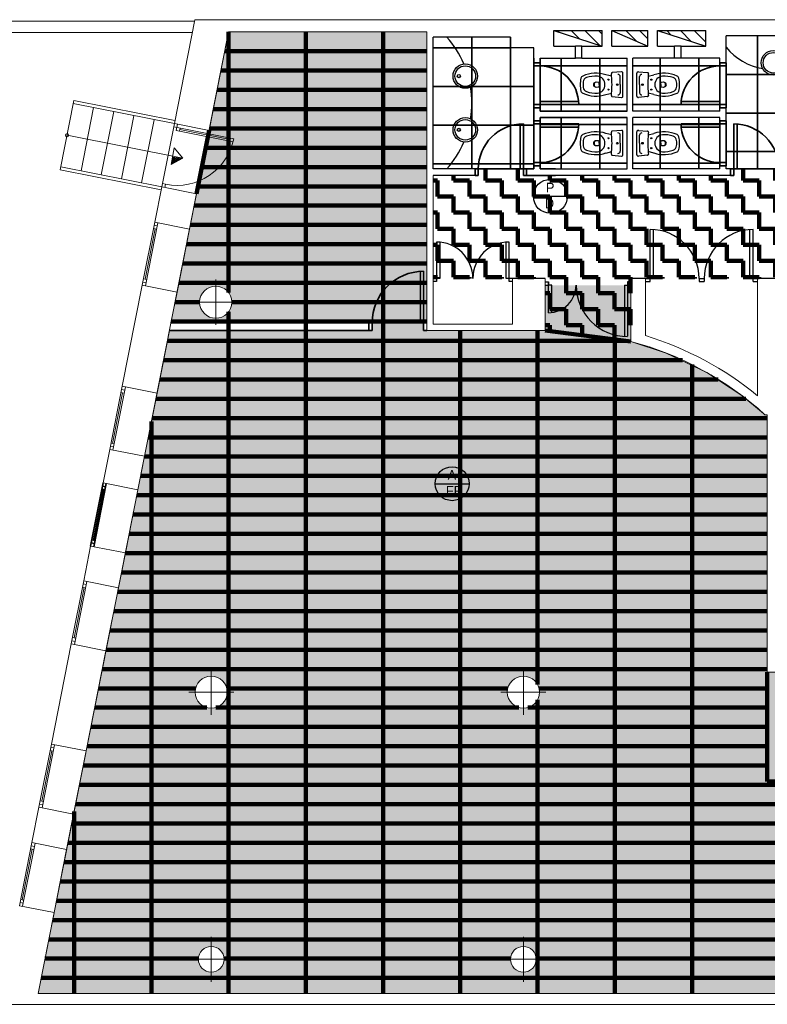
# Model space of a CAD drawing. Header units: metres. Extents: x -1 to 427, y -6 to 39.
# Tile 3 of 11: x 398 to 410, y 13 to 28. Entities that reach past the tile are written whole.
import ezdxf

# ---------------------------------------------------------------- set-up
doc = ezdxf.new("R2010")
doc.units = ezdxf.units.M
doc.linetypes.add('CONTINUA', pattern=[0])
for name, color, linetype, lineweight in [('P1  SOSTRE ENDERROCAT', 7, 'CONTINUA', 25), ('P1 MURS ACTUAL', 7, 'CONTINUA', 25), ('P1 MURS ENDERROCAT', 7, 'CONTINUA', 25), ('P1 PAVIMENT ENDERROCS', 7, 'CONTINUA', 25)]:
    doc.layers.add(name, color=color, linetype=linetype, lineweight=lineweight)
doc.styles.add('Century Gothic', font='txt')
pattern_1 = [(135, (0, 0), (-0.21213203, -0.21213203), []), (135, (-0.10607, -0.10607), (-0.21213203, -0.21213203), [])]

# ---------------------------------------------------------------- blocks, each defined once
blk = doc.blocks.new('OBJETO_COMPLEJO_0')
at = {"layer": 'P1 MURS ACTUAL', "lineweight": 13, "transparency": 33554687}
for start, end in [(0, 180), (180, 0)]:
    blk.add_arc((398.747, 26.453), 0.025, start, end, dxfattribs=at)

msp = doc.modelspace()

# ---------------------------------------------------------------- hatches: boundary and pattern name
at = {"layer": 'P1  SOSTRE ENDERROCAT', "linetype": 'CONTINUA', "lineweight": 200, "transparency": 33554687}
h = msp.add_hatch(dxfattribs=at)
h.set_pattern_fill('TRAMA', color=41, scale=0.25, style=0, pattern_type=2)
h.set_pattern_definition([(0, (0.5, 0.5), (0.25, 0.25), [0.25, -0.25]), (90, (0.5, 0.5), (-0.25, 0.25), [0.25, -0.25])])
h.paths.add_polyline_path([(409.066, 25.929), (409.066, 25.829), (405.887, 25.829), (405.887, 25.929), (405.087, 25.929), (405.087, 25.829), (404.437, 25.829), (404.437, 24.229), (406.177, 24.229), (406.177, 23.419), (407.507, 23.249), (407.507, 24.227), (407.509, 24.227), (407.509, 24.229), (410.427, 24.229), (410.427, 24.729), (410.84, 24.729), (410.84, 24.309), (417.447, 24.309), (417.447, 24.239), (418.947, 24.239), (418.947, 24.229), (419.747, 24.229), (419.747, 24.239), (419.747, 24.229), (420.547, 24.229), (420.547, 24.239), (421.327, 24.239), (421.327, 24.309), (421.337, 24.309), (421.337, 25.889), (416.927, 25.889), (416.927, 26.039), (415.947, 26.039), (415.947, 25.889), (415.777, 25.889), (415.777, 25.989), (410.827, 25.989), (410.827, 25.729), (410.677, 25.729), (410.677, 25.829), (409.866, 25.829), (409.866, 25.929), (408.987, 25.929)], flags=0)
at = {"layer": 'P1 MURS ACTUAL', "transparency": 33554687}
h = msp.add_hatch(dxfattribs=at)
h.set_pattern_fill('RAYADO_1', color=256, scale=0.1, angle=45, style=0, pattern_type=2)
h.set_pattern_definition(pattern_1)
h.paths.add_polyline_path([(407.061, 27.838), (407.061, 28.078), (406.311, 28.078)], flags=0)
h = msp.add_hatch(dxfattribs=at)
h.set_pattern_fill('RAYADO_1', color=256, scale=0.1, angle=45, style=0, pattern_type=2)
h.set_pattern_definition(pattern_1)
h.paths.add_polyline_path([(407.211, 28.078), (407.771, 27.838), (407.771, 28.078)], flags=0)
h = msp.add_hatch(dxfattribs=at)
h.set_pattern_fill('RAYADO_1', color=256, scale=0.1, angle=45, style=0, pattern_type=2)
h.set_pattern_definition(pattern_1)
h.paths.add_polyline_path([(407.921, 28.078), (408.671, 27.838), (408.671, 28.078)], flags=0)
at = {"layer": 'P1 PAVIMENT ENDERROCS', "linetype": 'CONTINUA', "lineweight": 25, "true_color": 0xdede85, "transparency": 33554687}
h = msp.add_hatch(color=41, dxfattribs=at)
h.paths.add_polyline_path([(404.287, 24.339), (404.287, 23.539), (404.237, 23.539), (404.237, 24.335)], flags=16)
h.paths.add_polyline_path([(418.298, 17.329), (418.296, 17.299), (417.528, 17.299), (417.528, 17.329)], flags=16)
h.paths.add_polyline_path([(420.886, 17.573), (420.833, 17.607), (420.79, 17.653), (420.76, 17.707), (420.744, 17.768), (420.744, 17.831), (420.76, 17.891), (420.79, 17.946), (420.833, 17.992), (420.886, 18.026), (420.945, 18.045), (420.992, 18.048), (420.992, 18.052), (421.069, 18.037), (421.126, 18.011), (421.174, 17.971), (421.211, 17.92), (421.234, 17.862), (421.242, 17.799), (421.234, 17.737), (421.211, 17.679), (421.174, 17.628), (421.126, 17.588), (421.069, 17.562), (421.008, 17.55), (421.008, 17.534)], flags=16)
h.paths.add_polyline_path([(421.417, 19.1), (420.617, 19.1), (420.62, 19.13), (421.417, 19.13)], flags=16)
h.paths.add_polyline_path([(421.507, 22.733), (422.304, 22.733), (422.307, 22.703), (421.507, 22.703)], flags=16)
h.paths.add_polyline_path([(421.417, 19.1), (421.507, 22.733), (421.008, 17.509), (421.008, 17.534), (421.082, 17.509), (421.417, 17.509)])
h.paths.add_polyline_path([(418.298, 17.329), (420.886, 17.573), (421.417, 19.1), (421.447, 19.1), (421.447, 17.509), (421.705, 17.509), (421.705, 17.489), (422.505, 17.489), (422.505, 17.509), (424.625, 17.509), (425.425, 21.369), (424.528, 21.369), (424.528, 22.409), (421.507, 22.409), (421.507, 19.9), (421.417, 19.9), (421.327, 19.892), (421.327, 22.703), (421.507, 22.703), (421.507, 22.529), (424.648, 22.529), (424.648, 21.419), (425.435, 21.419), (426.811, 28.059), (421.507, 28.059), (421.507, 23.503), (421.327, 23.503), (421.327, 23.899), (421.242, 23.899), (421.234, 23.837), (421.211, 23.779), (421.174, 23.728), (421.126, 23.688), (421.069, 23.662), (420.992, 23.647), (420.992, 23.651), (420.945, 23.654), (420.886, 23.673), (420.833, 23.707), (420.79, 23.753), (420.76, 23.807), (420.744, 23.868), (420.744, 23.931), (420.76, 23.991), (420.79, 24.046), (420.833, 24.092), (420.886, 24.126), (420.945, 24.145), (420.992, 24.148), (420.992, 24.229), (417.447, 24.229), (417.447, 23.489), (416.517, 23.489), (416.517, 22.069), (415.647, 22.069), (414.908, 21.789), (414.173, 21.499), (413.404, 21.319), (412.667, 21.263), (412.667, 17.607), (413.28, 17.57), (413.797, 17.594), (414.31, 17.669), (414.813, 17.792), (415.302, 17.964), (415.772, 18.181), (416.22, 18.442), (415.973, 18.79), (415.265, 18.79), (415.28, 18.82), (416.047, 18.82), (416.047, 18.79), (416.304, 18.427), (415.751, 18.103), (415.164, 17.846), (414.551, 17.66), (413.919, 17.547), (413.28, 17.51), (412.612, 17.551), (411.882, 17.692), (411.176, 17.932), (410.51, 18.266), (410.531, 18.304), (410.614, 18.276), (410.687, 18.234), (410.838, 18.155), (410.991, 18.08), (411.146, 18.01), (411.303, 17.945), (411.463, 17.885), (411.624, 17.83), (411.787, 17.78), (411.951, 17.736), (412.117, 17.696), (412.284, 17.662), (412.452, 17.634), (412.62, 17.61), (412.62, 17.61), (412.627, 21.26), (412.616, 21.259), (411.203, 20.819), (410.386, 20.749), (409.747, 21.176), (409.747, 18.109), (409.627, 18.109), (409.627, 22.11), (409.591, 22.11), (409.125, 22.486), (408.617, 22.805), (408.076, 23.06), (407.507, 23.249), (407.507, 24.125), (407.457, 24.125), (407.457, 24.119), (406.177, 24.119), (406.177, 23.419), (404.287, 23.419), (404.287, 23.539), (404.337, 23.539), (404.337, 28.059), (401.257, 28.059), (400.361, 23.539), (403.487, 23.539), (403.487, 23.419), (400.338, 23.419), (398.297, 13.119), (423.715, 13.119), (424.594, 17.359), (418.301, 17.359)])
h.paths.add_polyline_path([(410.572, 13.532), (410.544, 13.588), (410.534, 13.649), (410.544, 13.711), (410.572, 13.767), (410.616, 13.811), (410.672, 13.84), (410.734, 13.849), (410.796, 13.84), (410.851, 13.811), (410.896, 13.767), (410.924, 13.711), (410.934, 13.649), (410.924, 13.588), (410.896, 13.532), (410.851, 13.488), (410.796, 13.459), (410.734, 13.449), (410.672, 13.459), (410.616, 13.488)], flags=16)
h.paths.add_polyline_path([(409.784, 18.319), (409.799, 18.325), (409.799, 18.319)], flags=16)
h.paths.add_polyline_path([(405.675, 13.767), (405.719, 13.811), (405.775, 13.84), (405.837, 13.849), (405.899, 13.84), (405.955, 13.811), (405.999, 13.767), (406.027, 13.711), (406.037, 13.649), (406.027, 13.588), (405.999, 13.532), (405.955, 13.488), (405.899, 13.459), (405.837, 13.449), (405.775, 13.459), (405.719, 13.488), (405.675, 13.532), (405.647, 13.588), (405.637, 13.649), (405.647, 13.711)], flags=16)
h.paths.add_polyline_path([(405.914, 18.037), (405.971, 18.011), (406.019, 17.971), (406.056, 17.92), (406.079, 17.862), (406.087, 17.799), (406.079, 17.737), (406.056, 17.679), (406.019, 17.628), (405.971, 17.588), (405.914, 17.562), (405.837, 17.547), (405.837, 17.551), (405.79, 17.554), (405.731, 17.573), (405.678, 17.607), (405.635, 17.653), (405.605, 17.707), (405.589, 17.768), (405.589, 17.831), (405.605, 17.891), (405.635, 17.946), (405.678, 17.992), (405.731, 18.026), (405.79, 18.045), (405.837, 18.048), (405.837, 18.052)], flags=16)
h.paths.add_polyline_path([(401.276, 23.739), (401.239, 23.688), (401.191, 23.648), (401.134, 23.622), (401.057, 23.607), (401.057, 23.611), (401.01, 23.614), (400.951, 23.633), (400.898, 23.667), (400.855, 23.713), (400.825, 23.767), (400.809, 23.828), (400.809, 23.891), (400.825, 23.951), (400.855, 24.006), (400.898, 24.052), (400.951, 24.086), (401.01, 24.105), (401.057, 24.108), (401.057, 24.112), (401.134, 24.097), (401.191, 24.071), (401.239, 24.031), (401.276, 23.98), (401.299, 23.922), (401.307, 23.859), (401.299, 23.797)], flags=16)
h.paths.add_polyline_path([(400.755, 17.707), (400.739, 17.768), (400.739, 17.831), (400.755, 17.891), (400.785, 17.946), (400.828, 17.992), (400.881, 18.026), (400.94, 18.045), (400.987, 18.048), (400.987, 18.052), (401.064, 18.037), (401.121, 18.011), (401.169, 17.971), (401.206, 17.92), (401.229, 17.862), (401.237, 17.799), (401.229, 17.737), (401.206, 17.679), (401.169, 17.628), (401.121, 17.588), (401.064, 17.562), (400.987, 17.547), (400.987, 17.551), (400.94, 17.554), (400.881, 17.573), (400.828, 17.607), (400.785, 17.653)], flags=16)
h.paths.add_polyline_path([(412.365, 16.559), (417.528, 16.559), (417.615, 16.567), (417.615, 16.409), (412.365, 16.409)], flags=16)
h.paths.add_polyline_path([(415.935, 17.946), (415.978, 17.992), (416.031, 18.026), (416.09, 18.045), (416.137, 18.048), (416.137, 18.052), (416.214, 18.037), (416.271, 18.011), (416.319, 17.971), (416.356, 17.92), (416.379, 17.862), (416.387, 17.799), (416.379, 17.737), (416.356, 17.679), (416.319, 17.628), (416.271, 17.588), (416.214, 17.562), (416.137, 17.547), (416.137, 17.551), (416.09, 17.554), (416.031, 17.573), (415.978, 17.607), (415.935, 17.653), (415.905, 17.707), (415.889, 17.768), (415.889, 17.831), (415.905, 17.891)], flags=16)
h.paths.add_polyline_path([(421.192, 14.569), (421.182, 14.508), (421.154, 14.452), (421.11, 14.408), (421.054, 14.379), (420.992, 14.369), (420.93, 14.379), (420.874, 14.408), (420.83, 14.452), (420.802, 14.508), (420.792, 14.569), (420.802, 14.631), (420.83, 14.687), (420.874, 14.731), (420.93, 14.76), (420.992, 14.769), (421.054, 14.76), (421.11, 14.731), (421.154, 14.687), (421.182, 14.631)], flags=16)
h.paths.add_polyline_path([(415.947, 13.711), (415.975, 13.767), (416.019, 13.811), (416.075, 13.84), (416.137, 13.849), (416.199, 13.84), (416.255, 13.811), (416.299, 13.767), (416.327, 13.711), (416.337, 13.649), (416.327, 13.588), (416.299, 13.532), (416.255, 13.488), (416.199, 13.459), (416.137, 13.449), (416.075, 13.459), (416.019, 13.488), (415.975, 13.532), (415.947, 13.588), (415.937, 13.649)], flags=16)
h.paths.add_polyline_path([(410.531, 17.946), (410.574, 17.992), (410.627, 18.026), (410.687, 18.045), (410.734, 18.048), (410.734, 18.052), (410.811, 18.037), (410.868, 18.011), (410.916, 17.971), (410.953, 17.92), (410.976, 17.862), (410.984, 17.799), (410.976, 17.737), (410.953, 17.679), (410.916, 17.628), (410.868, 17.588), (410.811, 17.562), (410.734, 17.547), (410.734, 17.551), (410.687, 17.554), (410.627, 17.573), (410.574, 17.607), (410.531, 17.653), (410.501, 17.707), (410.486, 17.768), (410.486, 17.831), (410.501, 17.891)], flags=16)
h.paths.add_polyline_path([(400.787, 13.649), (400.797, 13.711), (400.825, 13.767), (400.869, 13.811), (400.925, 13.84), (400.987, 13.849), (401.049, 13.84), (401.105, 13.811), (401.149, 13.767), (401.177, 13.711), (401.187, 13.649), (401.177, 13.588), (401.149, 13.532), (401.105, 13.488), (401.049, 13.459), (400.987, 13.449), (400.925, 13.459), (400.869, 13.488), (400.825, 13.532), (400.797, 13.588)], flags=16)
h.paths.add_polyline_path([(418.298, 17.329), (418.298, 17.359), (417.495, 17.359), (417.495, 17.509), (421.008, 17.509), (421.507, 22.733), (421.417, 19.1), (420.886, 17.573)], flags=16)

# ---------------------------------------------------------------- linework, layer by layer
at = {"layer": 'P1  SOSTRE ENDERROCAT', "lineweight": 200, "transparency": 33554687}
for p, q in [((401.257, 24.009), (401.257, 28.059)), ((402.457, 13.119), (402.457, 28.059)), ((403.657, 13.119), (403.657, 28.059)), ((404.337, 27.759), (401.198, 27.759)), ((404.337, 27.459), (401.138, 27.459)), ((404.337, 27.159), (401.079, 27.159)), ((404.337, 26.859), (401.019, 26.859)), ((400.953, 26.526), (400.759, 25.545)), ((404.337, 26.559), (400.96, 26.559)), ((404.337, 26.259), (400.9, 26.259)), ((404.337, 25.959), (400.841, 25.959)), ((404.337, 25.659), (400.781, 25.659)), ((404.337, 25.359), (400.722, 25.359)), ((404.337, 25.059), (400.663, 25.059)), ((404.337, 24.759), (400.603, 24.759)), ((404.337, 24.459), (400.544, 24.459)), ((404.337, 24.159), (400.484, 24.159)), ((400.807, 23.859), (400.425, 23.859)), ((404.337, 23.859), (401.307, 23.859)), ((401.257, 13.119), (401.257, 23.709)), ((404.337, 23.559), (400.365, 23.559)), ((404.857, 13.119), (404.857, 23.419)), ((406.057, 17.918), (406.057, 23.419)), ((406.177, 23.419), (407.507, 23.249)), ((407.429, 23.259), (400.306, 23.259)), ((407.257, 13.119), (407.257, 23.281)), ((408.31, 22.959), (400.247, 22.959)), ((408.457, 13.119), (408.457, 22.889)), ((408.866, 22.659), (400.187, 22.659)), ((409.295, 22.359), (400.128, 22.359)), ((409.627, 22.059), (400.068, 22.059)), ((400.057, 13.119), (400.057, 22.003)), ((409.627, 21.759), (400.009, 21.759)), ((409.627, 21.459), (399.949, 21.459)), ((409.627, 21.459), (399.949, 21.459)), ((409.627, 21.159), (399.89, 21.159)), ((409.627, 20.859), (399.83, 20.859)), ((409.627, 20.559), (399.771, 20.559)), ((409.627, 20.259), (399.712, 20.259)), ((409.627, 19.959), (399.652, 19.959)), ((409.627, 19.659), (399.593, 19.659)), ((409.627, 19.359), (399.533, 19.359)), ((409.627, 19.059), (399.474, 19.059)), ((409.627, 18.759), (399.414, 18.759)), ((409.627, 18.459), (399.355, 18.459)), ((409.627, 18.159), (399.296, 18.159)), ((409.627, 18.109), (409.627, 16.409)), ((400.744, 17.859), (399.236, 17.859)), ((405.594, 17.859), (401.23, 17.859)), ((409.627, 17.859), (406.08, 17.859)), ((406.057, 13.119), (406.057, 17.681)), ((400.917, 17.559), (399.177, 17.559)), ((405.767, 17.559), (401.057, 17.559)), ((409.627, 17.559), (405.907, 17.559)), ((409.627, 17.259), (399.117, 17.259)), ((409.627, 16.959), (399.058, 16.959)), ((409.627, 16.659), (398.998, 16.659)), ((412.365, 16.409), (409.627, 16.409)), ((424.387, 16.359), (398.939, 16.359)), ((398.857, 13.119), (398.857, 15.946)), ((424.325, 16.059), (398.879, 16.059)), ((424.262, 15.759), (398.82, 15.759)), ((424.2, 15.459), (398.761, 15.459)), ((424.138, 15.159), (398.701, 15.159)), ((424.076, 14.859), (398.642, 14.859)), ((420.792, 14.559), (398.582, 14.559)), ((423.952, 14.259), (398.523, 14.259)), ((423.889, 13.959), (398.463, 13.959)), ((400.787, 13.659), (398.404, 13.659)), ((405.637, 13.659), (401.187, 13.659)), ((410.534, 13.659), (406.037, 13.659)), ((423.765, 13.359), (398.345, 13.359))]:
    msp.add_line(p, q, dxfattribs=at)
at = {"layer": 'P1  SOSTRE ENDERROCAT', "lineweight": 35, "transparency": 33554687}
for p, q in [((409.475, 25.932), (409.475, 27.998)), ((405.037, 25.948), (405.037, 27.979)), ((405.637, 25.948), (405.637, 27.979)), ((405.637, 27.809), (404.437, 27.809)), ((406.423, 26.83), (406.423, 27.649)), ((407.023, 26.83), (407.023, 27.649)), ((407.962, 26.83), (407.962, 27.649)), ((408.562, 26.83), (408.562, 27.649)), ((405.997, 27.529), (405.997, 26.929)), ((406.097, 27.529), (406.097, 26.979)), ((407.446, 27.53), (406.098, 27.53)), ((407.539, 27.53), (408.887, 27.53)), ((408.887, 26.979), (408.887, 27.529)), ((408.987, 27.529), (408.987, 26.929)), ((408.989, 27.398), (410.675, 27.398)), ((405.997, 27.209), (404.437, 27.209)), ((407.446, 26.93), (406.098, 26.93)), ((407.539, 26.93), (408.887, 26.93)), ((408.989, 26.798), (410.675, 26.798)), ((405.997, 26.629), (405.997, 26.029)), ((407.446, 26.62), (406.098, 26.62)), ((406.423, 25.932), (406.423, 26.727)), ((407.023, 25.932), (407.023, 26.727)), ((407.539, 26.62), (408.887, 26.62)), ((407.962, 25.932), (407.962, 26.727)), ((408.562, 25.932), (408.562, 26.727)), ((408.987, 26.629), (408.987, 26.029)), ((405.997, 26.609), (404.437, 26.609)), ((406.097, 26.579), (406.097, 26.029)), ((408.887, 26.029), (408.887, 26.579)), ((408.989, 26.198), (410.675, 26.198)), ((405.997, 26.009), (404.437, 26.009)), ((407.446, 26.02), (406.098, 26.02)), ((407.539, 26.02), (408.887, 26.02)), ((405.137, 25.929), (405.787, 25.929)), ((409.807, 25.929), (409.157, 25.929))]:
    msp.add_line(p, q, dxfattribs=at)
at = {"layer": 'P1  SOSTRE ENDERROCAT', "color": 52, "linetype": 'CONTINUA', "lineweight": 13, "transparency": 33554687}
msp.add_lwpolyline([(401.257, 28.059), (404.337, 28.059), (404.337, 23.419), (406.177, 23.419), (407.507, 23.249), (408.057, 23.068), (408.688, 22.765), (409.231, 22.409), (409.57, 22.128), (409.591, 22.11), (409.627, 22.11), (409.627, 16.409), (417.615, 16.409), (417.615, 16.559), (417.495, 16.559), (417.495, 17.359), (424.594, 17.359), (423.715, 13.119), (398.297, 13.119), (401.257, 28.059)], close=True, dxfattribs=at)
at = {"layer": 'P1 MURS ACTUAL', "color": 180, "lineweight": 13, "transparency": 33554687}
for p, q in [((400.73, 28.228), (394.44, 28.228)), ((400.694, 28.048), (394.44, 28.048))]:
    msp.add_line(p, q, dxfattribs=at)
at = {"layer": 'P1 MURS ACTUAL', "lineweight": 13, "transparency": 33554687}
for p, q in [((400.414, 26.633), (400.734, 28.248)), ((400.734, 28.248), (427.484, 28.248)), ((400.953, 26.526), (401.257, 28.059)), ((401.257, 28.059), (404.337, 28.059)), ((404.337, 23.419), (404.337, 28.059)), ((398.854, 26.993), (398.64, 25.914)), ((400.414, 26.633), (398.844, 26.944)), ((400.423, 26.682), (398.854, 26.993)), ((399.158, 26.882), (398.964, 25.901)), ((399.472, 26.82), (399.278, 25.839)), ((399.786, 26.757), (399.592, 25.776)), ((400.1, 26.695), (399.905, 25.714)), ((400.414, 26.633), (400.404, 26.584)), ((400.953, 26.526), (400.414, 26.633)), ((400.463, 26.623), (400.443, 26.525)), ((400.404, 26.584), (400.229, 25.701)), ((401.336, 26.399), (400.404, 26.584)), ((401.326, 26.35), (400.443, 26.525)), ((400.502, 26.565), (400.492, 26.515)), ((401.282, 26.385), (400.497, 26.54)), ((400.544, 26.097), (398.747, 26.453)), ((401.287, 26.409), (401.277, 26.36)), ((400.41, 26.255), (400.362, 25.999)), ((400.21, 25.603), (398.64, 25.914)), ((400.219, 25.652), (398.65, 25.963)), ((404.437, 25.829), (404.437, 23.519)), ((400.11, 25.103), (400.219, 25.652)), ((400.229, 25.701), (400.219, 25.652)), ((400.759, 25.545), (400.219, 25.652)), ((400.278, 25.691), (400.229, 25.701)), ((400.278, 25.691), (400.268, 25.642)), ((400.65, 24.996), (400.759, 25.545)), ((400.11, 25.103), (399.916, 24.122)), ((400.16, 25.093), (399.965, 24.112)), ((400.65, 24.996), (400.11, 25.103)), ((399.96, 24.215), (400.116, 25)), ((400.14, 24.995), (400.091, 25.005)), ((400.15, 25.044), (400.101, 25.054)), ((400.456, 24.015), (400.65, 24.996)), ((404.237, 23.539), (404.237, 24.339)), ((404.287, 23.419), (404.287, 24.339)), ((399.985, 24.21), (399.936, 24.22)), ((405.667, 24.229), (405.667, 23.519)), ((406.177, 23.419), (406.177, 24.229)), ((407.507, 23.249), (407.507, 24.229)), ((407.737, 23.339), (407.737, 24.229)), ((409.477, 22.406), (409.477, 24.229)), ((399.605, 22.552), (399.916, 24.122)), ((400.456, 24.015), (399.916, 24.122)), ((399.975, 24.161), (399.926, 24.171)), ((400.361, 23.539), (400.456, 24.015)), ((400.145, 22.445), (400.338, 23.419)), ((400.338, 23.419), (403.437, 23.419)), ((400.361, 23.539), (403.437, 23.539)), ((403.437, 23.419), (403.437, 23.539)), ((403.437, 23.539), (403.487, 23.539)), ((403.437, 23.419), (403.487, 23.419)), ((403.487, 23.419), (403.487, 23.539)), ((404.237, 23.539), (404.337, 23.539)), ((404.287, 23.419), (404.337, 23.419)), ((404.337, 23.419), (406.177, 23.419)), ((405.667, 23.519), (404.437, 23.519)), ((399.605, 22.552), (399.411, 21.571)), ((399.654, 22.543), (399.46, 21.562)), ((399.645, 22.494), (399.595, 22.503)), ((400.145, 22.445), (399.605, 22.552)), ((399.455, 21.665), (399.61, 22.449)), ((399.635, 22.445), (399.586, 22.454)), ((399.95, 21.465), (400.145, 22.445)), ((409.591, 22.11), (409.627, 22.11)), ((409.627, 18.109), (409.627, 22.11)), ((399.47, 21.611), (399.421, 21.62)), ((399.479, 21.66), (399.43, 21.669)), ((399.308, 21.051), (399.411, 21.571)), ((399.95, 21.465), (399.411, 21.571)), ((399.847, 20.944), (399.95, 21.465)), ((399.308, 21.051), (399.113, 20.07)), ((399.357, 21.041), (399.162, 20.06)), ((399.347, 20.992), (399.298, 21.002)), ((399.847, 20.944), (399.308, 21.051)), ((399.157, 20.163), (399.313, 20.948)), ((399.337, 20.943), (399.288, 20.952)), ((399.653, 19.963), (399.847, 20.944)), ((399.006, 19.53), (399.113, 20.07)), ((399.653, 19.963), (399.113, 20.07)), ((399.172, 20.109), (399.123, 20.119)), ((399.182, 20.158), (399.133, 20.168)), ((399.546, 19.423), (399.653, 19.963)), ((399.006, 19.53), (398.812, 18.549)), ((399.055, 19.52), (398.861, 18.539)), ((399.036, 19.422), (398.987, 19.432)), ((399.046, 19.471), (398.997, 19.481)), ((399.546, 19.423), (399.006, 19.53)), ((398.856, 18.642), (399.012, 19.427)), ((399.352, 18.442), (399.546, 19.423)), ((398.504, 16.993), (398.812, 18.549)), ((399.352, 18.442), (398.812, 18.549)), ((398.871, 18.589), (398.822, 18.598)), ((398.881, 18.638), (398.831, 18.647)), ((399.043, 16.886), (399.352, 18.442)), ((409.747, 18.109), (409.627, 18.109)), ((398.504, 16.993), (398.309, 16.012)), ((398.553, 16.983), (398.358, 16.002)), ((399.043, 16.886), (398.504, 16.993)), ((398.353, 16.105), (398.509, 16.89)), ((398.533, 16.885), (398.484, 16.895)), ((398.543, 16.934), (398.494, 16.944)), ((398.849, 15.905), (399.043, 16.886)), ((398.378, 16.101), (398.329, 16.11)), ((398.201, 15.463), (398.309, 16.012)), ((398.849, 15.905), (398.309, 16.012)), ((398.368, 16.052), (398.319, 16.061)), ((398.74, 15.356), (398.849, 15.905)), ((398.201, 15.463), (398.006, 14.482)), ((398.25, 15.453), (398.055, 14.472)), ((398.74, 15.356), (398.201, 15.463)), ((398.05, 14.575), (398.206, 15.36)), ((398.23, 15.355), (398.181, 15.365)), ((398.24, 15.404), (398.191, 15.414)), ((398.546, 14.375), (398.74, 15.356)), ((398.075, 14.57), (398.026, 14.58)), ((398.546, 14.375), (398.006, 14.482)), ((398.065, 14.521), (398.016, 14.531)), ((398.297, 13.119), (398.546, 14.375)), ((423.715, 13.119), (398.297, 13.119)), ((424.313, 12.949), (391.697, 12.949))]:
    msp.add_line(p, q, dxfattribs=at)
at = {"layer": 'P1 MURS ACTUAL', "transparency": 33554687}
for p, q in [((406.311, 27.838), (406.311, 28.078)), ((406.311, 28.078), (407.061, 28.078)), ((406.311, 28.078), (407.061, 27.838)), ((407.061, 27.838), (407.061, 28.078)), ((407.211, 28.078), (407.771, 28.078)), ((407.211, 27.838), (407.211, 28.078)), ((407.211, 28.078), (407.771, 27.838)), ((407.771, 27.838), (407.771, 28.078)), ((407.921, 27.838), (407.921, 28.078)), ((407.921, 28.078), (408.671, 28.078)), ((407.921, 28.078), (408.671, 27.838)), ((408.671, 27.838), (408.671, 28.078)), ((410.457, 27.999), (408.987, 27.999)), ((408.987, 27.579), (408.987, 27.999)), ((404.437, 25.929), (404.437, 27.979)), ((405.637, 27.979), (404.437, 27.979)), ((405.637, 27.809), (405.637, 27.979)), ((405.997, 27.809), (405.637, 27.809)), ((405.997, 27.579), (405.997, 27.809)), ((406.311, 27.838), (406.647, 27.838)), ((406.647, 27.649), (406.647, 27.838)), ((406.747, 27.838), (406.647, 27.838)), ((406.747, 27.649), (406.747, 27.838)), ((406.747, 27.838), (407.061, 27.838)), ((407.211, 27.838), (407.771, 27.838)), ((407.921, 27.838), (408.187, 27.838)), ((408.187, 27.649), (408.187, 27.838)), ((408.287, 27.838), (408.187, 27.838)), ((408.287, 27.649), (408.287, 27.838)), ((408.287, 27.838), (408.671, 27.838)), ((405.997, 27.579), (405.997, 27.649)), ((405.997, 27.579), (406.097, 27.579)), ((405.997, 27.529), (405.997, 27.579)), ((405.997, 27.579), (406.097, 27.579)), ((405.997, 27.529), (405.997, 27.579)), ((406.097, 27.649), (406.647, 27.649)), ((406.097, 27.579), (406.097, 27.649)), ((406.097, 27.579), (406.097, 27.649)), ((406.097, 27.579), (406.097, 27.529)), ((406.097, 27.579), (406.097, 27.529)), ((406.747, 27.649), (406.647, 27.649)), ((406.747, 27.649), (407.447, 27.649)), ((407.447, 26.829), (407.447, 27.649)), ((407.537, 26.829), (407.537, 27.649)), ((408.187, 27.649), (407.537, 27.649)), ((408.287, 27.649), (408.187, 27.649)), ((408.887, 27.649), (408.287, 27.649)), ((408.887, 27.579), (408.887, 27.649)), ((408.887, 27.579), (408.887, 27.529)), ((408.987, 27.579), (408.887, 27.579)), ((408.987, 27.529), (408.987, 27.579)), ((405.997, 27.529), (406.097, 27.529)), ((405.997, 27.529), (406.097, 27.529)), ((408.987, 27.529), (408.887, 27.529)), ((405.997, 26.929), (406.697, 26.929)), ((405.997, 26.879), (405.997, 26.929)), ((405.997, 26.929), (406.697, 26.929)), ((405.997, 26.879), (405.997, 26.929)), ((406.097, 26.979), (406.697, 26.979)), ((406.097, 26.979), (406.097, 26.879)), ((406.097, 26.979), (406.697, 26.979)), ((406.097, 26.979), (406.097, 26.879)), ((408.887, 26.979), (408.287, 26.979)), ((408.987, 26.929), (408.287, 26.929)), ((408.887, 26.979), (408.887, 26.879)), ((408.987, 26.879), (408.987, 26.929)), ((405.997, 26.879), (406.097, 26.879)), ((405.997, 26.679), (405.997, 26.879)), ((405.997, 26.879), (406.097, 26.879)), ((405.997, 26.679), (405.997, 26.879)), ((406.097, 26.829), (406.097, 26.879)), ((406.097, 26.829), (406.097, 26.879)), ((406.097, 26.829), (407.447, 26.829)), ((406.097, 26.829), (407.447, 26.829)), ((408.887, 26.829), (407.537, 26.829)), ((408.987, 26.879), (408.887, 26.879)), ((408.887, 26.829), (408.887, 26.879)), ((408.987, 26.679), (408.987, 26.879)), ((405.787, 25.929), (405.787, 26.628)), ((405.837, 25.829), (405.837, 26.629)), ((405.997, 26.679), (405.997, 26.629)), ((405.997, 26.679), (406.097, 26.679)), ((405.997, 26.679), (405.997, 26.629)), ((405.997, 26.679), (406.097, 26.679)), ((405.997, 26.629), (406.697, 26.629)), ((405.997, 26.629), (406.697, 26.629)), ((406.097, 26.729), (407.447, 26.729)), ((406.097, 26.679), (406.097, 26.729)), ((406.097, 26.729), (407.447, 26.729)), ((406.097, 26.679), (406.097, 26.729)), ((406.097, 26.579), (406.097, 26.679)), ((406.097, 26.579), (406.097, 26.679)), ((407.447, 25.929), (407.447, 26.729)), ((408.887, 26.729), (407.537, 26.729)), ((407.537, 25.929), (407.537, 26.729)), ((408.987, 26.629), (408.287, 26.629)), ((408.887, 26.679), (408.887, 26.729)), ((408.987, 26.679), (408.887, 26.679)), ((408.887, 26.579), (408.887, 26.679)), ((408.987, 26.679), (408.987, 26.629)), ((409.107, 25.829), (409.107, 26.629)), ((409.157, 25.929), (409.157, 26.628)), ((406.097, 26.579), (406.697, 26.579)), ((406.097, 26.579), (406.697, 26.579)), ((408.887, 26.579), (408.287, 26.579)), ((405.997, 26.029), (405.997, 25.979)), ((405.997, 26.029), (406.097, 26.029)), ((405.997, 26.029), (405.997, 25.979)), ((405.997, 26.029), (406.097, 26.029)), ((406.097, 25.979), (406.097, 26.029)), ((406.097, 25.979), (406.097, 26.029)), ((408.987, 26.029), (408.887, 26.029)), ((408.887, 25.979), (408.887, 26.029)), ((408.987, 26.029), (408.987, 25.979)), ((405.087, 25.929), (404.437, 25.929)), ((405.087, 25.929), (405.137, 25.929)), ((405.087, 25.829), (405.087, 25.929)), ((405.137, 25.829), (405.137, 25.929)), ((405.787, 25.929), (405.887, 25.929)), ((405.887, 25.929), (405.997, 25.929)), ((405.887, 25.829), (405.887, 25.929)), ((405.997, 25.929), (405.887, 25.929)), ((405.997, 25.979), (406.097, 25.979)), ((405.997, 25.929), (405.997, 25.979)), ((405.997, 25.979), (406.097, 25.979)), ((405.997, 25.929), (405.997, 25.979)), ((406.097, 25.929), (406.097, 25.979)), ((406.097, 25.929), (406.097, 25.979)), ((406.097, 25.929), (407.447, 25.929)), ((406.097, 25.929), (406.337, 25.929)), ((408.887, 25.929), (407.537, 25.929)), ((408.887, 25.929), (408.887, 25.979)), ((408.987, 25.979), (408.887, 25.979)), ((408.987, 25.929), (408.987, 25.979)), ((409.057, 25.929), (408.987, 25.929)), ((409.057, 25.829), (409.057, 25.929)), ((409.157, 25.929), (409.057, 25.929)), ((405.087, 25.829), (404.437, 25.829)), ((405.087, 25.829), (405.137, 25.829)), ((405.837, 25.829), (405.887, 25.829)), ((409.057, 25.829), (405.887, 25.829)), ((405.887, 25.829), (406.337, 25.829)), ((409.107, 25.829), (409.057, 25.829)), ((407.807, 24.179), (407.807, 24.989)), ((407.857, 24.229), (407.857, 24.989)), ((409.357, 24.229), (409.357, 24.989)), ((409.407, 24.179), (409.407, 24.989)), ((404.487, 24.794), (404.487, 24.179)), ((404.537, 24.792), (404.537, 24.229)), ((405.567, 24.229), (405.567, 24.792)), ((405.617, 24.179), (405.617, 24.794)), ((404.537, 24.229), (404.437, 24.229)), ((404.487, 24.179), (404.437, 24.179)), ((405.667, 24.229), (405.567, 24.229)), ((405.667, 24.179), (405.617, 24.179)), ((406.177, 24.229), (405.667, 24.229)), ((406.177, 24.175), (406.227, 24.175)), ((406.227, 23.695), (406.227, 24.175)), ((406.227, 24.175), (406.227, 24.125)), ((407.457, 24.175), (407.457, 24.125)), ((407.507, 24.175), (407.457, 24.175)), ((407.737, 24.229), (407.507, 24.229)), ((407.737, 24.229), (407.857, 24.229)), ((407.737, 24.179), (407.807, 24.179)), ((408.567, 24.229), (408.567, 24.179)), ((408.567, 24.229), (408.647, 24.229)), ((408.567, 24.179), (408.647, 24.179)), ((408.647, 24.229), (408.647, 24.179)), ((409.357, 24.229), (409.477, 24.229)), ((409.407, 24.179), (409.477, 24.179)), ((409.747, 24.229), (409.477, 24.229)), ((406.227, 24.119), (406.177, 24.119)), ((406.277, 24.125), (406.227, 24.125)), ((406.277, 23.698), (406.277, 24.125)), ((407.407, 24.125), (407.407, 23.333)), ((407.407, 24.125), (407.457, 24.125)), ((407.457, 24.131), (407.457, 23.331)), ((407.457, 24.125), (407.507, 24.125))]:
    msp.add_line(p, q, dxfattribs=at)
at = {"layer": 'P1 MURS ACTUAL', "color": 180, "transparency": 33554687}
for p, q in [((407.209, 27.371), (407.12, 27.392)), ((407.359, 27.439), (407.218, 27.426)), ((407.625, 27.439), (407.766, 27.426)), ((407.775, 27.371), (407.864, 27.392)), ((407.012, 27.239), (407.012, 27.265)), ((407.012, 27.239), (407.012, 27.214)), ((407.343, 27.239), (407.343, 27.365)), ((407.343, 27.239), (407.343, 27.114)), ((407.641, 27.239), (407.641, 27.365)), ((407.641, 27.239), (407.641, 27.114)), ((407.972, 27.239), (407.972, 27.265)), ((407.972, 27.239), (407.972, 27.214)), ((407.12, 27.087), (407.209, 27.108)), ((407.864, 27.087), (407.775, 27.108)), ((407.218, 27.053), (407.359, 27.04)), ((407.766, 27.053), (407.625, 27.04)), ((407.209, 26.461), (407.12, 26.482)), ((407.359, 26.529), (407.218, 26.516)), ((407.625, 26.529), (407.766, 26.516)), ((407.775, 26.461), (407.864, 26.482)), ((407.012, 26.329), (407.012, 26.355)), ((407.012, 26.329), (407.012, 26.304)), ((407.343, 26.329), (407.343, 26.455)), ((407.343, 26.329), (407.343, 26.204)), ((407.641, 26.329), (407.641, 26.455)), ((407.641, 26.329), (407.641, 26.204)), ((407.972, 26.329), (407.972, 26.355)), ((407.972, 26.329), (407.972, 26.304)), ((407.12, 26.177), (407.209, 26.198)), ((407.864, 26.177), (407.775, 26.198)), ((407.218, 26.143), (407.359, 26.13)), ((407.766, 26.143), (407.625, 26.13))]:
    msp.add_line(p, q, dxfattribs=at)
at = {"layer": 'P1 MURS ACTUAL', "linetype": 'CONTINUA', "lineweight": 13, "transparency": 33554687}
for q in [(400.41, 26.255), (400.362, 25.999)]:
    msp.add_line((400.544, 26.097), q, dxfattribs=at)
at = {"layer": 'P1 MURS ACTUAL', "color": 7, "linetype": 'CONTINUA', "lineweight": 25, "transparency": 33554687}
for p, q in [((405.992, 25.504), (406.52, 25.504)), ((404.466, 21.039), (404.994, 21.039))]:
    msp.add_line(p, q, dxfattribs=at)
at = {"layer": 'P1 MURS ACTUAL', "color": 180, "linetype": 'CONTINUA', "lineweight": 13, "transparency": 33554687}
for p, q in [((401.057, 23.509), (401.057, 24.209)), ((400.707, 23.859), (401.407, 23.859)), ((400.987, 17.449), (400.987, 18.149)), ((405.837, 17.449), (405.837, 18.149)), ((400.637, 17.799), (401.337, 17.799)), ((405.487, 17.799), (406.187, 17.799)), ((400.987, 13.299), (400.987, 13.999)), ((405.837, 13.299), (405.837, 13.999)), ((400.637, 13.649), (401.337, 13.649)), ((405.487, 13.649), (406.187, 13.649))]:
    msp.add_line(p, q, dxfattribs=at)
at = {"layer": 'P1 MURS ACTUAL', "color": 180, "transparency": 33554687}
for points in [[(407.384, 27.061), (407.384, 27.239), (407.384, 27.418)], [(407.6, 27.061), (407.6, 27.239), (407.6, 27.418)], [(407.384, 26.151), (407.384, 26.329), (407.384, 26.508)], [(407.6, 26.151), (407.6, 26.329), (407.6, 26.508)]]:
    msp.add_lwpolyline(points, dxfattribs=at)
for centre, radius in [((409.722, 27.579), 0.19), ((409.722, 27.579), 0.16), ((404.934, 27.372), 0.19), ((404.934, 27.372), 0.16), ((404.834, 27.372), 0.025), ((407.159, 27.317), 0.008), ((407.296, 27.239), 0.0125), ((407.688, 27.239), 0.0125), ((407.825, 27.317), 0.008), ((407.159, 27.162), 0.008), ((407.825, 27.162), 0.008), ((404.934, 26.537), 0.19), ((404.934, 26.537), 0.16), ((404.834, 26.537), 0.025), ((407.159, 26.407), 0.008), ((407.296, 26.329), 0.0125), ((407.688, 26.329), 0.0125), ((407.825, 26.407), 0.008), ((407.159, 26.252), 0.008), ((407.825, 26.252), 0.008)]:
    msp.add_circle(centre, radius, dxfattribs=at)
at = {"layer": 'P1 MURS ACTUAL', "color": 7, "linetype": 'CONTINUA', "lineweight": 25, "transparency": 33554687}
for centre in [(406.256, 25.504), (404.73, 21.039)]:
    msp.add_circle(centre, 0.264, dxfattribs=at)
at = {"layer": 'P1 MURS ACTUAL', "lineweight": 13, "transparency": 33554687}
for centre, radius in [((401.057, 23.859), 0.25), ((400.987, 17.799), 0.25), ((405.837, 17.799), 0.25), ((400.987, 13.649), 0.2), ((405.837, 13.649), 0.2)]:
    msp.add_circle(centre, radius, dxfattribs=at)
at = {"layer": 'P1 MURS ACTUAL', "transparency": 33554687}
for centre, radius, start, end in [((403.495, 26.954), 1.542, 23.1734, 41.6624), ((409.722, 28.429), 0.955, 219.681, 259.9264), ((406.097, 26.929), 0.6, 0, 90), ((406.097, 26.929), 0.6, 0, 90), ((408.887, 26.929), 0.6, 90, 180), ((403.495, 26.954), 1.542, 350.7731, 9.2269), ((405.837, 25.929), 0.7, 90, 180), ((406.097, 26.629), 0.6, 270, 0), ((406.097, 26.629), 0.6, 270, 0), ((408.887, 26.629), 0.6, 180, 270), ((409.107, 25.929), 0.7, 0, 90), ((403.495, 26.954), 1.542, 318.3376, 336.8266), ((407.807, 24.229), 0.76, 0, 90), ((409.407, 24.229), 0.76, 90, 180), ((404.487, 24.229), 0.565, 0, 90), ((405.617, 24.229), 0.565, 90, 180), ((406.227, 24.125), 0.43, 270, 0), ((407.457, 24.125), 0.8, 180, 270)]:
    msp.add_arc(centre, radius, start, end, dxfattribs=at)
at = {"layer": 'P1 MURS ACTUAL', "color": 180, "transparency": 33554687}
for centre, radius, start, end in [((406.964, 26.925), 0.492, 71.514, 114.6825), ((407.219, 27.411), 0.015, 94.7621, 186.9037), ((405.801, 27.239), 1.413, 5.3323, 6.9037), ((407.306, 27.361), 0.0372, 6.0407, 91.7016), ((407.362, 27.418), 0.0218, 1.3248, 96.3644), ((407.622, 27.418), 0.0218, 83.6356, 178.6752), ((407.678, 27.361), 0.0372, 88.2984, 173.9593), ((407.765, 27.411), 0.015, 353.0963, 85.2379), ((409.183, 27.239), 1.413, 173.0963, 174.6677), ((408.02, 26.925), 0.492, 65.3175, 108.486), ((407.116, 27.239), 0.397, 165.4531, 180), ((407.116, 27.239), 0.397, 180, 194.5469), ((406.78, 27.327), 0.05, 114.6825, 165.4531), ((407.116, 27.239), 0.352, 173.0722, 180), ((407.116, 27.239), 0.352, 180, 186.9278), ((406.845, 27.272), 0.08, 108.8669, 173.0722), ((406.964, 26.925), 0.447, 86.9791, 108.8669), ((406.962, 27.239), 0.0366, 105.2314, 254.7686), ((406.975, 27.239), 0.0386, 105.7788, 254.2212), ((406.977, 27.152), 0.125, 78.5881, 101.4119), ((406.972, 27.239), 0.133, 276.8934, 83.1066), ((407.002, 27.265), 0.01, 0, 90), ((405.801, 27.239), 1.413, 0, 5.3323), ((405.801, 27.239), 1.413, 354.6677, 0), ((409.183, 27.239), 1.413, 174.6677, 180), ((409.183, 27.239), 1.413, 180, 185.3323), ((408.012, 27.239), 0.133, 96.8934, 263.1066), ((407.982, 27.265), 0.01, 90, 180), ((408.007, 27.152), 0.125, 78.5881, 101.4119), ((408.02, 26.925), 0.447, 71.1331, 93.0209), ((408.009, 27.239), 0.0386, 285.7788, 74.2212), ((408.022, 27.239), 0.0366, 285.2314, 74.7686), ((408.138, 27.272), 0.08, 6.9278, 71.1331), ((407.868, 27.239), 0.352, 0, 6.9278), ((407.868, 27.239), 0.352, 353.0722, 0), ((408.204, 27.327), 0.05, 14.5469, 65.3175), ((407.868, 27.239), 0.397, 0, 14.5469), ((407.868, 27.239), 0.397, 345.4531, 0), ((406.78, 27.152), 0.05, 194.5469, 245.3175), ((406.964, 27.554), 0.492, 245.3175, 288.486), ((406.845, 27.207), 0.08, 186.9278, 251.1331), ((406.964, 27.554), 0.447, 251.1331, 273.0209), ((406.977, 27.327), 0.125, 258.5881, 281.4119), ((407.002, 27.214), 0.01, 270, 0), ((405.801, 27.239), 1.413, 353.0963, 354.6677), ((407.306, 27.118), 0.0372, 268.2984, 353.9593), ((407.678, 27.118), 0.0372, 186.0407, 271.7016), ((409.183, 27.239), 1.413, 185.3323, 186.9037), ((408.02, 27.554), 0.492, 251.514, 294.6825), ((407.982, 27.214), 0.01, 180, 270), ((408.007, 27.327), 0.125, 258.5881, 281.4119), ((408.02, 27.554), 0.447, 266.9791, 288.8669), ((408.138, 27.207), 0.08, 288.8669, 353.0722), ((408.204, 27.152), 0.05, 294.6825, 345.4531), ((407.219, 27.068), 0.015, 173.0963, 265.2379), ((407.362, 27.061), 0.0218, 263.6356, 358.6752), ((407.622, 27.061), 0.0218, 181.3248, 276.3644), ((407.765, 27.068), 0.015, 274.7621, 6.9037), ((406.964, 26.015), 0.492, 71.514, 114.6825), ((407.219, 26.501), 0.015, 94.7621, 186.9037), ((405.801, 26.329), 1.413, 5.3323, 6.9037), ((407.306, 26.451), 0.0372, 6.0407, 91.7016), ((407.362, 26.508), 0.0218, 1.3248, 96.3644), ((407.622, 26.508), 0.0218, 83.6356, 178.6752), ((407.678, 26.451), 0.0372, 88.2984, 173.9593), ((407.765, 26.501), 0.015, 353.0963, 85.2379), ((409.183, 26.329), 1.413, 173.0963, 174.6677), ((408.02, 26.015), 0.492, 65.3175, 108.486), ((407.116, 26.329), 0.397, 165.4531, 180), ((407.116, 26.329), 0.397, 180, 194.5469), ((406.78, 26.417), 0.05, 114.6825, 165.4531), ((407.116, 26.329), 0.352, 173.0722, 180), ((407.116, 26.329), 0.352, 180, 186.9278), ((406.845, 26.362), 0.08, 108.8669, 173.0722), ((406.964, 26.015), 0.447, 86.9791, 108.8669), ((406.962, 26.329), 0.0366, 105.2314, 254.7686), ((406.975, 26.329), 0.0386, 105.7788, 254.2212), ((406.977, 26.242), 0.125, 78.5881, 101.4119), ((406.972, 26.329), 0.133, 276.8934, 83.1066), ((407.002, 26.355), 0.01, 0, 90), ((405.801, 26.329), 1.413, 0, 5.3323), ((405.801, 26.329), 1.413, 354.6677, 0), ((409.183, 26.329), 1.413, 174.6677, 180), ((409.183, 26.329), 1.413, 180, 185.3323), ((408.012, 26.329), 0.133, 96.8934, 263.1066), ((407.982, 26.355), 0.01, 90, 180), ((408.007, 26.242), 0.125, 78.5881, 101.4119), ((408.02, 26.015), 0.447, 71.1331, 93.0209), ((408.009, 26.329), 0.0386, 285.7788, 74.2212), ((408.022, 26.329), 0.0366, 285.2314, 74.7686), ((408.138, 26.362), 0.08, 6.9278, 71.1331), ((407.868, 26.329), 0.352, 0, 6.9278), ((407.868, 26.329), 0.352, 353.0722, 0), ((408.204, 26.417), 0.05, 14.5469, 65.3175), ((407.868, 26.329), 0.397, 0, 14.5469), ((407.868, 26.329), 0.397, 345.4531, 0), ((406.78, 26.242), 0.05, 194.5469, 245.3175), ((406.964, 26.644), 0.492, 245.3175, 288.486), ((406.845, 26.297), 0.08, 186.9278, 251.1331), ((406.964, 26.644), 0.447, 251.1331, 273.0209), ((406.977, 26.417), 0.125, 258.5881, 281.4119), ((407.002, 26.304), 0.01, 270, 0), ((405.801, 26.329), 1.413, 353.0963, 354.6677), ((407.306, 26.208), 0.0372, 268.2984, 353.9593), ((407.678, 26.208), 0.0372, 186.0407, 271.7016), ((409.183, 26.329), 1.413, 185.3323, 186.9037), ((408.02, 26.644), 0.492, 251.514, 294.6825), ((407.982, 26.304), 0.01, 180, 270), ((408.007, 26.417), 0.125, 258.5881, 281.4119), ((408.02, 26.644), 0.447, 266.9791, 288.8669), ((408.138, 26.297), 0.08, 288.8669, 353.0722), ((408.204, 26.242), 0.05, 294.6825, 345.4531), ((407.219, 26.158), 0.015, 173.0963, 265.2379), ((407.362, 26.151), 0.0218, 263.6356, 358.6752), ((407.622, 26.151), 0.0218, 181.3248, 276.3644), ((407.765, 26.158), 0.015, 274.7621, 6.9037)]:
    msp.add_arc(centre, radius, start, end, dxfattribs=at)
at = {"layer": 'P1 MURS ACTUAL', "lineweight": 13, "transparency": 33554687}
for centre, radius, start, end in [((400.453, 26.574), 0.9, 258.7934, 348.7934), ((401.768, 34.134), 8.239, 260.1945, 260.3346), ((401.768, 34.134), 8.229, 260.1955, 260.4237), ((401.768, 34.134), 8.219, 260.1965, 260.5132), ((401.768, 34.134), 8.209, 260.1975, 260.6031), ((401.768, 34.134), 8.199, 260.1985, 260.6934), ((401.768, 34.134), 8.189, 260.1995, 260.7841), ((401.768, 34.134), 8.179, 260.2005, 260.8752), ((401.768, 34.134), 8.169, 260.2015, 260.9667), ((401.768, 34.134), 8.159, 260.2026, 261.0586), ((401.768, 34.134), 8.149, 260.2036, 261.151), ((401.768, 34.134), 8.139, 260.2046, 261.2438), ((401.768, 34.134), 8.249, 260.1935, 260.2459), ((404.287, 23.539), 0.8, 90, 180), ((406.212, 18.408), 5.162, 50.7674, 72.8195), ((406.212, 18.408), 5.012, 47.6148, 75.0288)]:
    msp.add_arc(centre, radius, start, end, dxfattribs=at)
at = {"layer": 'P1 MURS ENDERROCAT', "color": 2, "linetype": 'CONTINUA', "lineweight": 35, "transparency": 33554687}
for p, q in [((405.997, 27.579), (405.997, 27.649)), ((405.997, 27.579), (406.097, 27.579)), ((405.997, 27.529), (405.997, 27.579)), ((406.097, 27.579), (406.097, 27.649)), ((406.097, 27.579), (406.097, 27.529)), ((408.887, 27.579), (408.887, 27.529)), ((408.987, 27.579), (408.887, 27.579)), ((408.987, 27.529), (408.987, 27.579)), ((405.997, 27.529), (406.097, 27.529)), ((408.987, 27.529), (408.887, 27.529)), ((405.997, 26.929), (406.697, 26.929)), ((405.997, 26.879), (405.997, 26.929)), ((406.097, 26.979), (406.697, 26.979)), ((406.097, 26.979), (406.097, 26.879)), ((408.887, 26.979), (408.287, 26.979)), ((408.987, 26.929), (408.287, 26.929)), ((408.887, 26.979), (408.887, 26.879)), ((408.987, 26.879), (408.987, 26.929)), ((405.997, 26.879), (406.097, 26.879)), ((405.997, 26.679), (405.997, 26.879)), ((406.097, 26.829), (406.097, 26.879)), ((406.097, 26.829), (407.447, 26.829)), ((408.987, 26.879), (408.887, 26.879)), ((405.787, 25.929), (405.787, 26.628)), ((405.837, 25.829), (405.837, 26.629)), ((405.997, 26.679), (405.997, 26.629)), ((405.997, 26.679), (406.097, 26.679)), ((405.997, 26.629), (406.697, 26.629)), ((406.097, 26.729), (407.447, 26.729)), ((406.097, 26.679), (406.097, 26.729)), ((406.097, 26.579), (406.097, 26.679)), ((408.987, 26.629), (408.287, 26.629)), ((408.987, 26.679), (408.887, 26.679)), ((408.887, 26.579), (408.887, 26.679)), ((408.987, 26.679), (408.987, 26.629)), ((409.107, 25.829), (409.107, 26.629)), ((409.157, 25.929), (409.157, 26.628)), ((406.097, 26.579), (406.697, 26.579)), ((408.887, 26.579), (408.287, 26.579)), ((405.997, 26.029), (405.997, 25.979)), ((405.997, 26.029), (406.097, 26.029)), ((406.097, 25.979), (406.097, 26.029)), ((408.987, 26.029), (408.887, 26.029)), ((408.887, 25.979), (408.887, 26.029)), ((408.987, 26.029), (408.987, 25.979)), ((405.087, 25.929), (405.137, 25.929)), ((405.087, 25.829), (405.087, 25.929)), ((405.137, 25.829), (405.137, 25.929)), ((405.787, 25.929), (405.887, 25.929)), ((405.887, 25.829), (405.887, 25.929)), ((405.997, 25.929), (405.887, 25.929)), ((405.997, 25.979), (406.097, 25.979)), ((405.997, 25.929), (405.997, 25.979)), ((406.097, 25.929), (406.097, 25.979)), ((406.097, 25.929), (406.337, 25.929)), ((408.987, 25.979), (408.887, 25.979)), ((409.057, 25.829), (409.057, 25.929)), ((409.157, 25.929), (409.057, 25.929)), ((405.087, 25.829), (405.137, 25.829)), ((405.837, 25.829), (405.887, 25.829)), ((405.887, 25.829), (406.337, 25.829)), ((409.107, 25.829), (409.057, 25.829)), ((404.237, 23.539), (404.237, 24.339)), ((404.287, 23.419), (404.287, 24.339)), ((400.338, 23.419), (403.437, 23.419)), ((400.361, 23.539), (403.437, 23.539)), ((403.437, 23.419), (403.437, 23.539)), ((403.437, 23.539), (403.487, 23.539)), ((403.437, 23.419), (403.487, 23.419)), ((403.487, 23.419), (403.487, 23.539)), ((404.237, 23.539), (404.337, 23.539)), ((404.287, 23.419), (404.337, 23.419)), ((399.308, 21.051), (399.113, 20.07)), ((399.357, 21.041), (399.162, 20.06)), ((399.347, 20.992), (399.298, 21.002)), ((399.157, 20.163), (399.313, 20.948)), ((399.337, 20.943), (399.288, 20.952)), ((399.172, 20.109), (399.123, 20.119)), ((399.182, 20.158), (399.133, 20.168))]:
    msp.add_line(p, q, dxfattribs=at)
at = {"layer": 'P1 MURS ENDERROCAT', "color": 180, "transparency": 33554687}
for p, q in [((407.209, 26.461), (407.12, 26.482)), ((407.359, 26.529), (407.218, 26.516)), ((407.012, 26.329), (407.012, 26.355)), ((407.012, 26.329), (407.012, 26.304)), ((407.343, 26.329), (407.343, 26.455)), ((407.343, 26.329), (407.343, 26.204)), ((407.12, 26.177), (407.209, 26.198)), ((407.218, 26.143), (407.359, 26.13))]:
    msp.add_line(p, q, dxfattribs=at)
msp.add_lwpolyline([(407.384, 26.151), (407.384, 26.329), (407.384, 26.508)], dxfattribs=at)
for centre, radius in [((407.159, 26.407), 0.008), ((407.296, 26.329), 0.0125), ((407.159, 26.252), 0.008)]:
    msp.add_circle(centre, radius, dxfattribs=at)
at = {"layer": 'P1 MURS ENDERROCAT', "color": 2, "linetype": 'CONTINUA', "lineweight": 35, "transparency": 33554687}
for centre, radius, start, end in [((406.097, 26.929), 0.6, 0, 90), ((408.887, 26.929), 0.6, 90, 180), ((405.837, 25.929), 0.7, 90, 180), ((406.097, 26.629), 0.6, 270, 0), ((408.887, 26.629), 0.6, 180, 270), ((409.107, 25.929), 0.7, 0, 90), ((404.287, 23.539), 0.8, 90, 180)]:
    msp.add_arc(centre, radius, start, end, dxfattribs=at)
at = {"layer": 'P1 MURS ENDERROCAT', "color": 180, "transparency": 33554687}
for centre, radius, start, end in [((406.964, 26.015), 0.492, 71.514, 114.6825), ((407.219, 26.501), 0.015, 94.7621, 186.9037), ((405.801, 26.329), 1.413, 5.3323, 6.9037), ((407.306, 26.451), 0.0372, 6.0407, 91.7016), ((407.362, 26.508), 0.0218, 1.3248, 96.3644), ((407.116, 26.329), 0.397, 165.4531, 180), ((407.116, 26.329), 0.397, 180, 194.5469), ((406.78, 26.417), 0.05, 114.6825, 165.4531), ((407.116, 26.329), 0.352, 173.0722, 180), ((407.116, 26.329), 0.352, 180, 186.9278), ((406.845, 26.362), 0.08, 108.8669, 173.0722), ((406.964, 26.015), 0.447, 86.9791, 108.8669), ((406.962, 26.329), 0.0366, 105.2314, 254.7686), ((406.975, 26.329), 0.0386, 105.7788, 254.2212), ((406.977, 26.242), 0.125, 78.5881, 101.4119), ((406.972, 26.329), 0.133, 276.8934, 83.1066), ((407.002, 26.355), 0.01, 0, 90), ((405.801, 26.329), 1.413, 0, 5.3323), ((405.801, 26.329), 1.413, 354.6677, 0), ((406.78, 26.242), 0.05, 194.5469, 245.3175), ((406.964, 26.644), 0.492, 245.3175, 288.486), ((406.845, 26.297), 0.08, 186.9278, 251.1331), ((406.964, 26.644), 0.447, 251.1331, 273.0209), ((406.977, 26.417), 0.125, 258.5881, 281.4119), ((407.002, 26.304), 0.01, 270, 0), ((405.801, 26.329), 1.413, 353.0963, 354.6677), ((407.306, 26.208), 0.0372, 268.2984, 353.9593), ((407.219, 26.158), 0.015, 173.0963, 265.2379), ((407.362, 26.151), 0.0218, 263.6356, 358.6752)]:
    msp.add_arc(centre, radius, start, end, dxfattribs=at)

# ---------------------------------------------------------------- block references
at = {"layer": 'P1 MURS ACTUAL', "lineweight": 13, "transparency": 33554687}
msp.add_blockref('OBJETO_COMPLEJO_0', (0, 0), dxfattribs=at)

# ---------------------------------------------------------------- texts
at = {"layer": 'P1 MURS ACTUAL', "color": 7, "linetype": 'CONTINUA', "lineweight": 25, "transparency": 33554687, "char_height": 0.15, "attachment_point": 7, "style": 'Century Gothic'}
for s, insert, width in [('P', (406.186, 25.564), 0.1975), ('D', (406.17, 25.319), 0.23), ('A', (404.66, 21.099), 0.23), ('FP', (404.633, 20.855), 0.3)]:
    msp.add_mtext(s, dxfattribs=dict(at, insert=insert, width=width))

doc.saveas('drawing.dxf')
